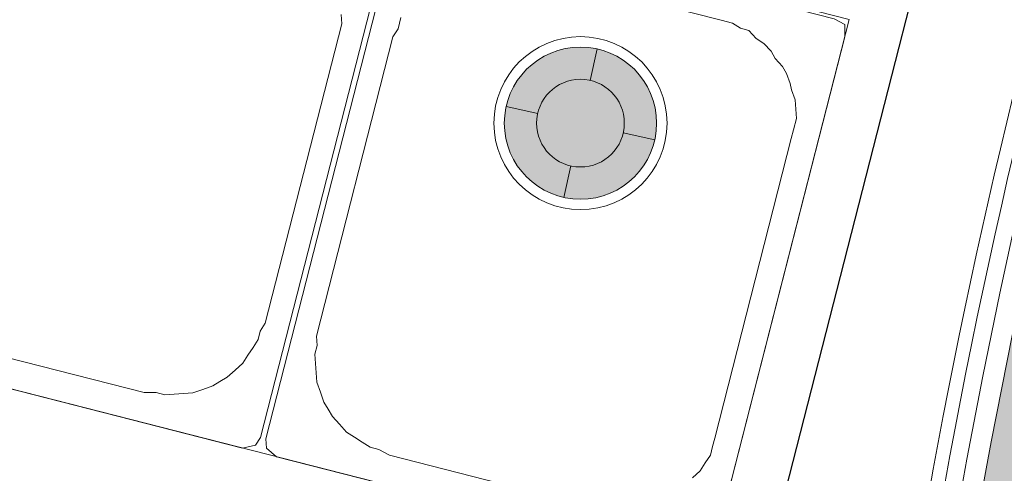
# Model space of a CAD drawing. Header units: millimetres. Extents: x -125266 to 274256, y -711690 to -301689.
# Tile 242 of 256: x -58588 to -58019, y -349720 to -349458. Entities that reach past the tile are written whole.
import ezdxf

# ---------------------------------------------------------------- set-up
doc = ezdxf.new("R2010")
doc.units = ezdxf.units.MM
for name, color, linetype, lineweight in [('AD Wall', 8, 'Continuous', 15), ('ARCH', 7, 'Continuous', 0), ('Equipment', 8, 'Continuous', 0), ('Finished Line', 7, 'Continuous', 0), ('Legend', 5, 'Continuous', 0), ('LIGHT', 173, 'Continuous', 5), ('MEPTEK-TEXT1', 7, 'Continuous', 30), ('Plaster Line', 7, 'Continuous', 0), ('S-COLS', 52, 'Continuous', 9)]:
    doc.layers.add(name, color=color, linetype=linetype, lineweight=lineweight)
doc.layers.add('Light Equipment', color=8, linetype='Continuous')
doc.styles.get("Standard").update_dxf_attribs({"font": 'ARIALN.TTF'})

# ---------------------------------------------------------------- blocks, each defined once
blk = doc.blocks.new('A$Cd8c23d55')
at = {"layer": 'LIGHT'}
h = blk.add_hatch(color=20, dxfattribs=at)
h.dxf.hatch_style = 1
h.set_gradient(color1=(255, 63, 0), one_color=1, tint=1, name='SPHERICAL')
edge = h.paths.add_edge_path()
edge.add_arc((50, 50), 44, 0, 360)
for p, q in [((50, 75.33268260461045), (50, 94)), ((24.66731739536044, 50), (6, 50)), ((75.33268260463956, 50), (94, 50)), ((50, 24.66731739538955), (50, 6))]:
    blk.add_line(p, q, dxfattribs=at)
for radius in [50, 44, 25.33268260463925]:
    blk.add_circle((50, 50), radius, dxfattribs=at)
blk = doc.blocks.new('A$C1555f11b')
at = {"layer": 'Equipment', "lineweight": 30}
blk.add_lwpolyline([(198.0435359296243, 948.387286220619), (-4.624212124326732e-11, 173.2880939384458), (581.3243942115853, 24.75544199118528), (779.3679301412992, 799.8546342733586)], close=True, dxfattribs=at)
at = {"layer": 'Equipment', "lineweight": 0}
for points in [[(130.028271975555, 552.9153005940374), (649.3396581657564, 420.2274276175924), (568.4632403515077, 103.6947731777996), (49.15185416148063, 236.3826461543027), (130.028271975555, 552.9153005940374), (49.15185416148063, 236.3826461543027), (568.4632403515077, 103.6947731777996), (649.3396581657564, 420.2274276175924)], [(385.5841985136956, 477.0814729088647), (385.6205163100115, 484.0971345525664), (379.4473173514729, 487.4306674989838), (137.8500785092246, 549.1605363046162), (130.8344168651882, 549.1968541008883), (127.5008839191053, 543.0236551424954), (51.25801087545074, 244.6256840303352), (51.64292442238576, 239.2586299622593), (57.39489203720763, 234.2764894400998), (298.9921308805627, 172.5466206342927), (306.4290238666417, 174.1589104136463), (309.3413254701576, 178.6835017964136), (385.5841985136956, 477.0814729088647), (309.3413254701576, 178.6835017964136), (306.4290238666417, 174.1589104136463), (298.9921308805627, 172.5466206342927), (57.39489203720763, 234.2764894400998), (51.64292442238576, 239.2586299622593), (51.25801087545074, 244.6256840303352), (127.5008839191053, 543.0236551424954), (130.8344168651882, 549.1968541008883), (137.8500785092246, 549.1605363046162), (379.4473173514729, 487.4306674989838), (385.6205163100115, 484.0971345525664)], [(388.7289555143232, 476.2779644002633), (392.0624884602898, 482.451163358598), (399.0781501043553, 482.4148455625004), (640.6753889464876, 420.6849767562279), (646.848587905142, 417.3514438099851), (646.8122701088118, 410.3357821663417), (570.5693970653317, 111.9378110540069), (567.657095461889, 107.4132196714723), (560.2202024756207, 105.8009298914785), (318.6229636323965, 167.5307986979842), (312.8709960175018, 172.5129392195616), (312.4860824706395, 177.879993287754), (388.7289555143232, 476.2779644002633), (312.4860824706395, 177.879993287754), (312.8709960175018, 172.5129392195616), (318.6229636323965, 167.5307986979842), (560.2202024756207, 105.8009298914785), (567.657095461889, 107.4132196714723), (570.5693970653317, 111.9378110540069), (646.8122701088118, 410.3357821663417), (646.848587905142, 417.3514438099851), (640.6753889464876, 420.6849767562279), (399.0781501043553, 482.4148455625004), (392.0624884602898, 482.451163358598)]]:
    blk.add_lwpolyline(points, close=True, dxfattribs=at)
for points in [[(122.6056857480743, 235.1770055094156), (242.2059640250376, 204.6182560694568), (249.2216256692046, 204.5819382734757), (254.1674483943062, 203.3182442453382), (259.534502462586, 203.7031577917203), (264.9015565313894, 204.0880713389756), (270.2686105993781, 204.4729848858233), (276.0568960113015, 206.5065060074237), (281.8451814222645, 208.5400271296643), (285.9848592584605, 210.9947795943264), (290.1245370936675, 213.4495320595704), (294.6854462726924, 217.5528920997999), (299.24635545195, 221.6562521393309), (302.1586570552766, 226.18084352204), (305.070958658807, 230.7054349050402), (307.9832602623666, 235.2300262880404), (309.2469542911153, 240.1758490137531), (312.1592558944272, 244.7004403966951), (356.3885468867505, 417.8042357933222), (312.1592558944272, 244.7004403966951), (309.2469542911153, 240.1758490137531), (307.9832602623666, 235.2300262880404), (305.070958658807, 230.7054349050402), (302.1586570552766, 226.18084352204), (299.24635545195, 221.6562521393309), (294.6854462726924, 217.5528920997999), (290.1245370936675, 213.4495320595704), (285.9848592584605, 210.9947795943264), (281.8451814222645, 208.5400271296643), (276.0568960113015, 206.5065060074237), (270.2686105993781, 204.4729848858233), (264.9015565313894, 204.0880713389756), (259.534502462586, 203.7031577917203), (254.1674483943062, 203.3182442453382), (249.2216256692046, 204.5819382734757), (242.2059640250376, 204.6182560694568), (122.6056857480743, 235.1770055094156)], [(356.0036333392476, 423.1712898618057), (356.3885468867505, 417.8042357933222), (356.0036333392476, 423.1712898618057)], [(455.8643169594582, 450.3432101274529), (575.4645952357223, 419.7844606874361), (582.0590255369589, 418.0995353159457), (586.5836169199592, 415.1872337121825), (591.5294396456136, 413.9235396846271), (595.6327996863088, 409.3626305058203), (600.1573910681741, 406.4503289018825), (604.2607511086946, 401.8894197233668), (606.7155035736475, 397.7497418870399), (610.8188636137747, 393.1888327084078), (613.2736160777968, 389.0491548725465), (615.3071372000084, 383.2608694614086), (616.1132820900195, 379.5424229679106), (618.1468032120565, 373.7541375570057), (618.531716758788, 368.3870834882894), (618.916630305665, 363.0200294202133), (617.2317049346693, 356.425599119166), (615.9680109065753, 351.479776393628), (571.7387199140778, 178.37598099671), (570.4750258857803, 173.4301582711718), (569.211331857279, 168.4843355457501), (566.299030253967, 163.9597441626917), (563.3867286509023, 159.4351527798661), (558.8258194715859, 155.3317927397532)], [(503.4340356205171, 137.8725653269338), (383.833757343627, 168.4313147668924), (377.6605583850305, 171.7648477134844), (372.7147356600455, 173.0285417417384), (368.1901442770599, 175.9408433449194), (363.6655528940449, 178.8531449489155), (359.1409615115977, 181.765446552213), (355.0376014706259, 186.3263557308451), (350.9342414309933, 190.8872649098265), (348.479488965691, 195.0269427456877), (346.0247365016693, 199.1666205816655), (343.9912153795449, 204.9549059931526), (341.9576942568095, 210.7431914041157), (341.5727807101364, 216.1102454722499), (341.1878671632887, 221.4772995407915), (340.802953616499, 226.8443536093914), (342.0666476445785, 231.7901763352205), (341.6817340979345, 237.1572304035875), (385.9110250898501, 410.261025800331), (341.6817340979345, 237.1572304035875), (342.0666476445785, 231.7901763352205), (340.802953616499, 226.8443536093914), (341.1878671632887, 221.4772995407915), (341.5727807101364, 216.1102454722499), (341.9576942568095, 210.7431914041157), (343.9912153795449, 204.9549059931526), (346.0247365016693, 199.1666205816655), (348.479488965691, 195.0269427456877), (350.9342414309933, 190.8872649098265), (355.0376014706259, 186.3263557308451), (359.1409615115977, 181.765446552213), (363.6655528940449, 178.8531449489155), (368.1901442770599, 175.9408433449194), (372.7147356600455, 173.0285417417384), (377.6605583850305, 171.7648477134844), (383.833757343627, 168.4313147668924), (503.4340356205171, 137.8725653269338)], [(558.8258194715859, 155.3317927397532), (563.3867286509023, 159.4351527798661), (566.299030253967, 163.9597441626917), (569.211331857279, 168.4843355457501), (570.4750258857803, 173.4301582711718), (571.7387199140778, 178.37598099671), (615.9680109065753, 351.479776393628), (617.2317049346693, 356.425599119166), (618.916630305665, 363.0200294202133), (618.531716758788, 368.3870834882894), (618.1468032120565, 373.7541375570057), (616.1132820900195, 379.5424229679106), (615.3071372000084, 383.2608694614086), (613.2736160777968, 389.0491548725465), (610.8188636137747, 393.1888327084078), (606.7155035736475, 397.7497418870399), (604.2607511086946, 401.8894197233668), (600.1573910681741, 406.4503289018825), (595.6327996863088, 409.3626305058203), (591.5294396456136, 413.9235396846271), (586.5836169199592, 415.1872337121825), (582.0590255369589, 418.0995353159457), (575.4645952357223, 419.7844606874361), (455.8643169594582, 450.3432101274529)], [(390.5082520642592, 421.3800474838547), (388.8233266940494, 414.7856171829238), (385.9110250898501, 410.261025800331), (388.8233266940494, 414.7856171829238), (390.5082520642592, 421.3800474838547)]]:
    blk.add_lwpolyline(points, dxfattribs=at)
blk = doc.blocks.new('ARCH')
at = {"layer": 'Legend', "ltscale": 15}
h = blk.add_hatch(dxfattribs=at)
h.set_pattern_fill('SACNCR', color=8, scale=25, style=0)
h.set_pattern_definition([(45, (7.275957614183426e-12, 0), (-42.09495056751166, 42.09495056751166), []), (45, (42.09500000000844, 0), (-42.09495056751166, 42.09495056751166), [0, -59.53125])])
h.paths.add_polyline_path([(-61250.0878405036, -341786.991302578), (-61250.0878405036, -342091.0795393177), (-61250.08347718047, -342091.0795400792), (-61250.09220382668, -342141.0795393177), (-61250.08784050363, -344307.9437217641), (-61181.17636021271, -344307.9437217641), (-61181.17635837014, -344307.9170624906), (-61169.14581468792, -344307.917891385), (-60630.75290619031, -344307.9437238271), (-60630.79507556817, -344919.9855284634), (-60630.79590446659, -344932.0160721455), (-61250.08784050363, -344932.0160721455), (-61250.0878405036, -351457.0548609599), (-61395.16861010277, -351457.0548609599), (-61395.17441904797, -351557.0548609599), (-60383.16262214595, -351557.0548609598), (-60383.16262214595, -352683.6964680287), (-61393.16090940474, -352683.6964680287), (-61393.17836269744, -352783.6964680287), (-60283.16262214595, -352783.6964680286), (-60283.16262214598, -351457.0548609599), (-61150.0878405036, -351457.0548609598), (-61150.0878405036, -346631.9913025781), (-57589.31575361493, -346631.9913025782), (-57474.43896814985, -346517.1145171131), (-57545.14964626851, -346446.4038389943), (-57630.73710985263, -346531.9913025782), (-57700.73710985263, -346531.9913025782), (-57700.73710985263, -346581.9913025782), (-58200.73710985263, -346581.9913025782), (-58200.73710985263, -346531.9913025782), (-58300.73710985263, -346531.9913025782), (-58300.73710985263, -346581.9913025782), (-58800.73710985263, -346581.9913025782), (-58800.73710985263, -346531.9913025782), (-58980.7959044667, -346531.9913025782), (-58980.7959044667, -346426.032961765), (-59030.7959044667, -346426.032961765), (-59030.7959044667, -346026.032961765), (-58980.7959044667, -346026.032961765), (-58980.7959044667, -345956.032961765), (-59080.7959044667, -345956.032961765), (-59080.7959044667, -346531.9913025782), (-61150.08784050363, -346531.9913025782), (-61150.0878405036, -345032.0160721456), (-60530.79590446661, -345032.0160721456), (-60530.79590446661, -344606.991302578), (-59080.7959044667, -344606.991302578), (-59080.7959044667, -345032.0329617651), (-58980.7959044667, -345032.0329617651), (-58980.7959044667, -344506.991302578), (-60530.79590446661, -344506.9913025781), (-60530.79590446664, -344207.943721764), (-61150.0878405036, -344207.943721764), (-61150.0878405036, -341886.991302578), (-56700.0878405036, -341886.991302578), (-56700.0878405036, -344932.0329617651), (-58020.79590446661, -344932.0329617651), (-58020.79590446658, -345032.0329617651), (-56700.0878405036, -345032.0329617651), (-56700.08784050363, -345601.3420332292), (-56785.71696327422, -345686.971156), (-56715.00628515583, -345757.6818341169), (-56600.0878405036, -345642.7633894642), (-56600.08784050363, -341886.9913025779), (-51541.43157248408, -341886.9913025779), (-51541.43157248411, -345439.4115019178, 0.002964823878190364), (-51441.43157248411, -345409.7250183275), (-51441.43157248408, -341886.9913025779), (-47645.92716897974, -341886.991302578), (-47645.92716897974, -344723.1806520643), (-47445.92716897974, -344723.1806520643), (-47445.92716897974, -344623.1806520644), (-47545.92716897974, -344623.1806520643), (-47545.92716897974, -341886.991302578), (-45935.92716897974, -341886.991302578), (-45935.92716897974, -344623.1806520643), (-46521.92716897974, -344623.1806520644), (-46521.92716897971, -344723.1806520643), (-45835.92716897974, -344723.1806520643), (-45835.92716897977, -341786.991302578), (-45958.87599125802, -341786.991302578), (-45958.87604145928, -341787.8586494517), (-46008.87604137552, -341787.8557554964)])
h = blk.add_hatch(dxfattribs=at)
h.set_pattern_fill('SACNCR', color=8, scale=25, style=0)
h.set_pattern_definition([(45, (2.91038304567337e-11, 0), (-42.09495056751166, 42.09495056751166), []), (45, (42.09500000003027, 0), (-42.09495056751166, 42.09495056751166), [0, -59.53125])])
h.paths.add_polyline_path([(-61250.08784050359, -341786.991302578), (-61250.0878405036, -342091.0795393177), (-61250.08347718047, -342091.0795400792), (-61250.09220382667, -342141.0795393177), (-61250.08784050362, -344307.9437217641), (-61181.1763602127, -344307.9437217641), (-61181.17635837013, -344307.9170624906), (-61169.14581468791, -344307.917891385), (-60630.7529061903, -344307.9437238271), (-60630.79507556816, -344919.9855284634), (-60630.79590446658, -344932.0160721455), (-61250.08784050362, -344932.0160721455), (-61250.08784050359, -351457.0548609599), (-61395.16861010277, -351457.0548609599), (-61395.17441904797, -351557.0548609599), (-60383.16262214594, -351557.0548609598), (-60383.16262214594, -352683.6964680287), (-61393.16090940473, -352683.6964680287), (-61393.17836269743, -352783.6964680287), (-60283.16262214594, -352783.6964680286), (-60283.16262214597, -351457.0548609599), (-61150.08784050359, -351457.0548609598), (-61150.08784050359, -346631.9913025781), (-57589.31575361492, -346631.9913025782), (-57474.43896814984, -346517.1145171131), (-57545.1496462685, -346446.4038389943), (-57630.73710985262, -346531.9913025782), (-57700.73710985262, -346531.9913025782), (-57700.73710985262, -346581.9913025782), (-58200.73710985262, -346581.9913025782), (-58200.73710985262, -346531.9913025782), (-58300.73710985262, -346531.9913025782), (-58300.73710985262, -346581.9913025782), (-58800.73710985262, -346581.9913025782), (-58800.73710985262, -346531.9913025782), (-58980.79590446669, -346531.9913025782), (-58980.79590446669, -346426.032961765), (-59030.79590446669, -346426.032961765), (-59030.79590446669, -346026.032961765), (-58980.79590446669, -346026.032961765), (-58980.79590446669, -345956.032961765), (-59080.79590446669, -345956.032961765), (-59080.79590446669, -346531.9913025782), (-61150.08784050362, -346531.9913025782), (-61150.08784050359, -345032.0160721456), (-60530.79590446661, -345032.0160721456), (-60530.79590446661, -344606.991302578), (-59080.79590446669, -344606.991302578), (-59080.79590446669, -345032.0329617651), (-58980.79590446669, -345032.0329617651), (-58980.79590446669, -344506.991302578), (-60530.79590446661, -344506.9913025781), (-60530.79590446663, -344207.943721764), (-61150.08784050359, -344207.943721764), (-61150.08784050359, -341886.991302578), (-56700.08784050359, -341886.991302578), (-56700.08784050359, -344932.0329617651), (-58020.79590446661, -344932.0329617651), (-58020.79590446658, -345032.0329617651), (-56700.08784050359, -345032.0329617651), (-56700.08784050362, -345601.3420332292), (-56785.71696327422, -345686.971156), (-56715.00628515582, -345757.6818341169), (-56600.08784050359, -345642.7633894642), (-56600.08784050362, -341886.9913025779), (-51541.43157248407, -341886.9913025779), (-51541.4315724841, -345439.4115019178, 0.002964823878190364), (-51441.4315724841, -345409.7250183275), (-51441.43157248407, -341886.9913025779), (-47645.92716897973, -341886.991302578), (-47645.92716897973, -344723.1806520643), (-47445.92716897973, -344723.1806520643), (-47445.92716897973, -344623.1806520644), (-47545.92716897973, -344623.1806520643), (-47545.92716897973, -341886.991302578), (-45935.92716897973, -341886.991302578), (-45935.92716897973, -344623.1806520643), (-46521.92716897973, -344623.1806520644), (-46521.9271689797, -344723.1806520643), (-45835.92716897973, -344723.1806520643), (-45835.92716897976, -341786.991302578), (-45958.87599125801, -341786.991302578), (-45958.87604145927, -341787.8586494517), (-46008.87604137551, -341787.8557554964)])
at = {"layer": 'Legend'}
h = blk.add_hatch(dxfattribs=at)
h.set_pattern_fill('STARS', color=8, scale=10)
h.set_pattern_definition([(0, (0, 0), (0, 54.9926), [31.75, -31.75]), (59.99999999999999, (0, 0), (-47.62498862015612, 27.4963), [31.75, -31.75]), (120, (15.875, 27.4963), (-47.62498862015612, -27.49629999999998), [31.75, -31.75])])
edge = h.paths.add_edge_path()
edge.add_arc((-54302.69078475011, -350408.010109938), 3690.308011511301, 160.8362828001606, 191.6626896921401, ccw=False)
edge.add_arc((-60350.3395337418, -348256.158833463), 2729.002825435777, 339.8420642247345, 374.0848433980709)
edge.add_line((-57703.38028815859, -347592.0329617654), (-57806.60356420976, -347592.0329617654))
edge.add_arc((-60350.33953374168, -348256.158833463), 2629.002825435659, -20.17654206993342, 14.632315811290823, ccw=False)
edge.add_arc((-54302.69078475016, -350408.0101099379), 3790.308011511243, 160.8229571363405, 191.1240204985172)
edge.add_arc((-59222.41694820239, -351398.7755493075), 1228.352180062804, -57.450295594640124, 12.195579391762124, ccw=False)
edge.add_line((-58561.52533153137, -352434.1843329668), (-60283.16262214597, -352434.1843329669))
edge.add_line((-60283.16262214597, -352434.1843329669), (-60283.16262214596, -352534.1843329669))
edge.add_line((-60283.16262214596, -352534.1843329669), (-58536.26985047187, -352534.1843329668))
edge.add_arc((-59548.39312786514, -350742.8050984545), 2057.530823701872, 299.4663030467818, 300.8075172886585)
edge.add_arc((-59222.41694820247, -351398.7755493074), 1328.35218006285, 303.222831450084, 370.6183867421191)
h = blk.add_hatch(dxfattribs=at)
h.set_pattern_fill('STARS', color=8, scale=10)
h.set_pattern_definition([(0, (0, 0), (0, 54.9926), [31.75, -31.75]), (59.99999999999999, (0, 0), (-47.62498862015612, 27.4963), [31.75, -31.75]), (120, (15.875, 27.49629999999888), (-47.62498862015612, -27.49629999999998), [31.74999999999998, -31.74999999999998])])
h.paths.add_polyline_path([(-57916.81111638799, -351154.0043781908, -0.1353226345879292), (-57788.49830051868, -349196.5980484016, 0.150534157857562), (-57703.38028815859, -347592.0329617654), (-57806.60356420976, -347592.0329617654, -0.1530610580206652), (-57882.66726640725, -349162.9385405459, 0.1329891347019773), (-58021.78597942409, -351139.286907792, -0.3136008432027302), (-58561.52533153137, -352434.1843329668), (-60253.16262214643, -352434.1843329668), (-60253.16262214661, -352534.1843329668), (-58536.26985047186, -352534.1843329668, 0.00585221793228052), (-58494.61728232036, -352510.0033210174, 0.302849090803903)])
at = {"layer": 'AD Wall', "lineweight": 0}
for points in [[(-58014.93553351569, -351173.3033526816, -0.1353190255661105), (-57882.66726640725, -349162.9385405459, 0.1530610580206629), (-57806.60356420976, -347592.0329617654)], [(-58014.93553351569, -351173.3033526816, -0.1353190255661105), (-57882.66726640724, -349162.9385405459, 0.1530610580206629), (-57806.60356420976, -347592.0329617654)]]:
    blk.add_lwpolyline(points, format="xyb", dxfattribs=at)
at = {"layer": 'Finished Line', "color": 8}
for points in [[(-58051.16775800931, -351145.3524210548, -0.1330254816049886), (-57910.91612660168, -349152.8355462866, 0.1569199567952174), (-57845.74276762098, -347562.0329617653)], [(-58027.02425808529, -351222.2782193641, -0.1383732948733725), (-57903.38318035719, -349155.5299117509, 0.155880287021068), (-57835.24609213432, -347570.0329617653)], [(-58027.02425808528, -351222.2782193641, -0.1383732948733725), (-57903.38318035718, -349155.5299117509, 0.155880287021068), (-57835.24609213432, -347570.0329617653)], [(-58051.1677580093, -351145.3524210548, -0.1330254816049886), (-57910.91612660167, -349152.8355462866, 0.1558871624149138), (-57842.96405367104, -347572.1384473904)]]:
    blk.add_lwpolyline(points, format="xyb", dxfattribs=at)
at = {"layer": 'Light Equipment', "lineweight": 0}
for points in [[(-58560.07464428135, -348929.9656615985), (-58758.11818021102, -349705.0648538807), (-58176.79378599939, -349853.5975058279), (-57978.75025006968, -349078.4983135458)], [(-58628.08990823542, -349325.437647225), (-58108.77852204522, -349458.1255202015), (-58189.65493985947, -349774.6581746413), (-58708.9663260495, -349641.9703016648), (-58628.08990823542, -349325.437647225), (-58708.9663260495, -349641.9703016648), (-58189.65493985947, -349774.6581746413), (-58108.77852204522, -349458.1255202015)], [(-58372.53398169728, -349401.2714749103), (-58372.49766390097, -349394.2558132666), (-58378.67086285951, -349390.9222803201), (-58620.26810170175, -349329.1924115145), (-58627.28376334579, -349329.1560937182), (-58630.61729629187, -349335.3292926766), (-58706.86016933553, -349633.7272637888), (-58706.47525578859, -349639.0943178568), (-58700.72328817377, -349644.076458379), (-58459.12604933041, -349705.8063271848), (-58451.68915634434, -349704.1940374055), (-58448.77685474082, -349699.6694460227), (-58372.53398169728, -349401.2714749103), (-58448.77685474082, -349699.6694460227), (-58451.68915634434, -349704.1940374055), (-58459.12604933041, -349705.8063271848), (-58700.72328817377, -349644.076458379), (-58706.47525578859, -349639.0943178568), (-58706.86016933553, -349633.7272637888), (-58630.61729629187, -349335.3292926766), (-58627.28376334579, -349329.1560937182), (-58620.26810170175, -349329.1924115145), (-58378.67086285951, -349390.9222803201), (-58372.49766390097, -349394.2558132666)], [(-58369.38922469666, -349402.0749834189), (-58366.05569175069, -349395.9017844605), (-58359.04003010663, -349395.9381022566), (-58117.44279126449, -349457.6679710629), (-58111.26959230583, -349461.0015040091), (-58111.30591010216, -349468.0171656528), (-58187.54878314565, -349766.4151367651), (-58190.46108474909, -349770.9397281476), (-58197.89797773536, -349772.5520179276), (-58439.49521657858, -349710.8221491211), (-58445.24718419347, -349705.8400085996), (-58445.63209774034, -349700.4729545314), (-58369.38922469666, -349402.0749834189), (-58445.63209774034, -349700.4729545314), (-58445.24718419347, -349705.8400085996), (-58439.49521657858, -349710.8221491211), (-58197.89797773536, -349772.5520179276), (-58190.46108474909, -349770.9397281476), (-58187.54878314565, -349766.4151367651), (-58111.30591010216, -349468.0171656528), (-58111.26959230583, -349461.0015040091), (-58117.44279126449, -349457.6679710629), (-58359.04003010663, -349395.9381022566), (-58366.05569175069, -349395.9017844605)]]:
    blk.add_lwpolyline(points, close=True, dxfattribs=at)
for points in [[(-58635.51249446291, -349643.1759423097), (-58515.91221618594, -349673.7346917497), (-58508.89655454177, -349673.7710095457), (-58503.95073181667, -349675.0347035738), (-58498.58367774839, -349674.6497900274), (-58493.21662367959, -349674.2648764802), (-58487.8495696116, -349673.8799629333), (-58482.06128419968, -349671.8464418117), (-58476.27299878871, -349669.8129206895), (-58472.13332095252, -349667.3581682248), (-58467.99364311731, -349664.9034157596), (-58463.43273393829, -349660.8000557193), (-58458.87182475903, -349656.6966956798), (-58455.9595231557, -349652.1721042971), (-58453.04722155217, -349647.6475129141), (-58450.13491994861, -349643.1229215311), (-58448.87122591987, -349638.1770988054), (-58445.95892431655, -349633.6525074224), (-58401.72963332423, -349460.5487120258), (-58445.95892431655, -349633.6525074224), (-58448.87122591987, -349638.1770988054), (-58450.13491994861, -349643.1229215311), (-58453.04722155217, -349647.6475129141), (-58455.9595231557, -349652.1721042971), (-58458.87182475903, -349656.6966956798), (-58463.43273393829, -349660.8000557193), (-58467.99364311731, -349664.9034157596), (-58472.13332095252, -349667.3581682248), (-58476.27299878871, -349669.8129206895), (-58482.06128419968, -349671.8464418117), (-58487.8495696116, -349673.8799629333), (-58493.21662367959, -349674.2648764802), (-58498.58367774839, -349674.6497900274), (-58503.95073181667, -349675.0347035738), (-58508.89655454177, -349673.7710095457), (-58515.91221618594, -349673.7346917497), (-58635.51249446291, -349643.1759423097)], [(-58402.11454687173, -349455.1816579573), (-58401.72963332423, -349460.5487120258), (-58402.11454687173, -349455.1816579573)], [(-58302.25386325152, -349428.0097376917), (-58182.65358497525, -349458.5684871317), (-58176.05915467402, -349460.2534125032), (-58171.53456329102, -349463.1657141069), (-58166.58874056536, -349464.4294081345), (-58162.48538052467, -349468.9903173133), (-58157.9607891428, -349471.9026189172), (-58153.85742910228, -349476.4635280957), (-58151.40267663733, -349480.6032059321), (-58147.2993165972, -349485.1641151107), (-58144.84456413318, -349489.3037929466), (-58142.81104301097, -349495.0920783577), (-58142.00489812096, -349498.8105248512), (-58139.97137699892, -349504.5988102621), (-58139.58646345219, -349509.9658643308), (-58139.20154990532, -349515.3329183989), (-58140.88647527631, -349521.9273486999), (-58142.1501693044, -349526.8731714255), (-58186.3794602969, -349699.9769668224), (-58187.6431543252, -349704.9227895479), (-58188.9068483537, -349709.8686122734), (-58191.81914995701, -349714.3932036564), (-58194.73145156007, -349718.9177950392), (-58199.29236073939, -349723.0211550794)], [(-58254.68414459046, -349740.4803824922), (-58374.28442286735, -349709.9216330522), (-58380.45762182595, -349706.5881001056), (-58385.40344455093, -349705.3244060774), (-58389.92803593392, -349702.4121044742), (-58394.45262731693, -349699.4998028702), (-58398.97721869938, -349696.5875012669), (-58403.08057874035, -349692.0265920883), (-58407.18393877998, -349687.4656829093), (-58409.63869124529, -349683.3260050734), (-58412.09344370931, -349679.1863272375), (-58414.12696483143, -349673.398041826), (-58416.16048595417, -349667.609756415), (-58416.54539950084, -349662.2427023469), (-58416.93031304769, -349656.8756482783), (-58417.31522659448, -349651.5085942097), (-58416.0515325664, -349646.5627714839), (-58416.43644611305, -349641.1957174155), (-58372.20715512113, -349468.0919220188), (-58416.43644611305, -349641.1957174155), (-58416.0515325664, -349646.5627714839), (-58417.31522659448, -349651.5085942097), (-58416.93031304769, -349656.8756482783), (-58416.54539950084, -349662.2427023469), (-58416.16048595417, -349667.609756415), (-58414.12696483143, -349673.398041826), (-58412.09344370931, -349679.1863272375), (-58409.63869124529, -349683.3260050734), (-58407.18393877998, -349687.4656829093), (-58403.08057874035, -349692.0265920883), (-58398.97721869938, -349696.5875012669), (-58394.45262731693, -349699.4998028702), (-58389.92803593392, -349702.4121044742), (-58385.40344455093, -349705.3244060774), (-58380.45762182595, -349706.5881001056), (-58374.28442286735, -349709.9216330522), (-58254.68414459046, -349740.4803824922)], [(-58199.29236073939, -349723.0211550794), (-58194.73145156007, -349718.9177950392), (-58191.81914995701, -349714.3932036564), (-58188.9068483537, -349709.8686122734), (-58187.6431543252, -349704.9227895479), (-58186.3794602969, -349699.9769668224), (-58142.1501693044, -349526.8731714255), (-58140.88647527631, -349521.9273486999), (-58139.20154990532, -349515.3329183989), (-58139.58646345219, -349509.9658643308), (-58139.97137699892, -349504.5988102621), (-58142.00489812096, -349498.8105248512), (-58142.81104301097, -349495.0920783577), (-58144.84456413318, -349489.3037929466), (-58147.2993165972, -349485.1641151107), (-58151.40267663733, -349480.6032059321), (-58153.85742910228, -349476.4635280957), (-58157.9607891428, -349471.9026189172), (-58162.48538052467, -349468.9903173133), (-58166.58874056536, -349464.4294081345), (-58171.53456329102, -349463.1657141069), (-58176.05915467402, -349460.2534125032), (-58182.65358497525, -349458.5684871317), (-58302.25386325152, -349428.0097376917)], [(-58367.60992814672, -349456.9729003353), (-58369.29485351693, -349463.5673306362), (-58372.20715512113, -349468.0919220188), (-58369.29485351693, -349463.5673306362), (-58367.60992814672, -349456.9729003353)]]:
    blk.add_lwpolyline(points, dxfattribs=at)
at = {"layer": 'Plaster Line', "lineweight": 5}
blk.add_lwpolyline([(-58017.18185437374, -351220.4769142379, -0.1383904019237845), (-57893.9669124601, -349158.897629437, 0.1545916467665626), (-57822.18653323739, -347580.0329617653)], format="xyb", dxfattribs=at)
at = {"layer": 'Plaster Line', "color": 8, "lineweight": 5}
blk.add_lwpolyline([(-58017.18185437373, -351220.4769142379, -0.1383904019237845), (-57893.96691246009, -349158.897629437, 0.1545916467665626), (-57822.18653323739, -347580.0329617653)], format="xyb", dxfattribs=at)
at = {"layer": 'Equipment'}
blk.add_blockref('A$C1555f11b', (-58758.11818021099, -349878.3529478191), dxfattribs=at)

msp = doc.modelspace()

# ---------------------------------------------------------------- linework, layer by layer
at = {"layer": 'S-COLS'}
msp.add_arc((-57755.30351357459, -348906.3099088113), 1790.244956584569, 100.348343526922, 198.9668654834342, dxfattribs=at)

# ---------------------------------------------------------------- block references
at = {"layer": 'ARCH'}
msp.add_blockref('ARCH', (0, 0), dxfattribs=at)
at = {"layer": 'LIGHT', "rotation": 347.3464646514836}
msp.add_blockref('A$Cd8c23d55', (-58323.6629768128, -349555.8359086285), dxfattribs=at)

# ---------------------------------------------------------------- texts
at = {"layer": 'MEPTEK-TEXT1', "char_height": 350, "attachment_point": 1}
for s, insert, width in [('{\\fCalibri|b0|i0|c0|p34;\\H1.28571x;\\C1;GENERAL GUIDELINES-HVAC :\\P\\fArial Narrow|b0|i0|c0|p34;\\H0.88889x;\\C256;\\P\\fCalibri|b0|i0|c0|p34;\\C4;DUCTING :\\H0.875x;\\P\\pi-1050,l1050,t1050;\\C256;1.^IDUCTING SHALL BE IN ACCORDANCE WITH IS 655, GALVANIZED IRON SHEET TO BE USED FOR ALL DUCTING WORKS. THERMAL INSULATION ON DUCTS SHALL BE 19 MM THICK. CLOSED CELL CLASS “O” BS 476 PART 6-7 FM APPROVED NITRILE RUBBER ELASTOMERIC INSULATION THERMAL CONDUCTIVITY 0.033 WATTS PER METER-KELVIN (W/(M.K)) AT 0°C FOR AIR CONDITIONING DUCTING. \\P2.^ITHERMAL INSULATION ON KITCHEN EXHAUST DUCTING SHALL BE 80 MM THICK ALUMINUM FOIL FACED RESIN BONDED FIBRE GLASS WOOL OF DENSITY NOT LESS THAN 48 KG/M3.\\P3.^ITHERMAL INSULATION ON FRESH AIR, SUPPLY AIR AND RETURN AIR SHALL BE 19MM THICK CLOSED CELL ANTI-MICROBIAL CLASS “O” BS 476 AND PART 6 & 7 FM APPROVED NITRILE RUBBER ELASTOMERIC INSULATION THERMAL CONDUCTIVITY 0.033 WATTS PER METER-KELVIN (W/ (M\\fArial|b0|i0|c0|p34;.\\fCalibri|b0|i0|c0|p34;K)) AT 0°C.\\P4.^IAPPROPRIATE NUMBER OF TRAP DOORS SHALL BE PROVIDED IN KITCHEN EXHAUST DUCTING FOR OIL/GREASE CLEANING PURPOSE.\\P5.^IDUCTING INSTALLATION WITH RESPECT TO FRESH AIR INTAKE, KITCHEN EXHAUST OUT FROM LOCATION UP TO LOUVERS AT FAÇADE SHALL BE IN THE SCOPE OF CONCESSIONER INCLUDING AIR WASHER, EXHAUST FAN SECTION DRY SCRUBBER ETC.\\P6.^IEACH AND EVERY KITCHEN EXHAUST HOOD SHOULD BE EQUIPPED WITH UL LISTED, WET CHEMICAL BASED, MECHANICALLY OPERATED, AUTOMATIC FIRE SUPPRESSION SYSTEM. SEPARATE DRAWING TO BE SUBMITTED FOR HOOD SUPPRESSION SYSTEM.\\P7.^ISUPPORTING OF DUCTING TO BE DONE WITH USING ANGLE 50X 50 X 5MM AND TIE ROD OF SIZE MINIMUM 10 MM DIA/ AS PER DUCT SIZE.\\P8.^IPOST COMPLETION OF ONSITE WORK, CONCESSIONAIRE HAS TO SHARE TESTING AND COMMISSIONING REPORT WITH DIAL.\\P9.^IINTEGRATION WITH FIRE ALARM SYSTEM, SO THAT AHU GET SWITCHED OFF IN CASE OF ANY FIRE INCIDENT.\\P10.^IFOR EQUIPMENT PLACEMENT STRUCTURAL DETAILS TO BE APPROVED BY STRUCTURAL CONSULTANT AND SAME TO BE SHARE WITH DIAL.\\P11.^ITRAP DOOR WITH PROPER ACCESS TO BE PROVIDED FOR FILTER AND COPPER COIL CLEANING.\\P12.^IKITCHEN VENTILATION SHALL COMPLY TO NFPA 96 GUIDELINE.}', (-102876.1092228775, -301696.9008114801), 28043.42879176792), ('{\\fCalibri|b0|i0|c0|p34;\\H1.28571x;\\C1;CHILLED WATER PIPING:-\\H0.77778x;\\P\\pi-1050,l1050,t1050;\\C256;1.^ICHILLED WATER PIPING SHALL BE CONFIRMING TO IS:1239 PART I CLASS ‘C’ HEAVY AND FITTING SHALL BE CONFORMING TO ASTM A-105,3000LBS SOCKET WELD END (UP TO 50MM) & 1S:1239 PART-II HEAVY/ASTM A-234 WPB, GR.B BUTT WELD FITTING ( ABOVE 50NB PIPE SIZE)\\P2.^IPIPING CONNECTION SHOULD BE SOCKET WELDED UP TO 50NB SIZE AND SHALL BE BUTT WELD ABOVE 50NB PIPE SIZE. PIPE FLANGES SHOULD BE CONFIRMING TO ASTM A-105 # 150 SORF AND FLANGE DIMENSION SHOULD BE IN ACCORDANCE WITH ASME/ANSI B 16.5 (150 SORF), FITTING TO FITTING WELDING IS NOT ALLOWED. NOZZLE CONNECTIONS/THREDOLETS/WELDOLETS ARE NOT ALLOWED BY PUNCTURING THE PIPE. ONLY EQUAL/UNEQUAL TEE’S SHALL BE USED FOR BRANCH CONNECTION FROM HEADER. SOCKET WELD END TEE SHOULD BE USED FOR BRANCH CONNECTION (UP-TO -50NB PIPE SIZE) W.R.T TO PRESSURE GAUGE/TEMPERATURE GAUGE/AIR VENT/DRAIN POINT ETC.\\P3.^IPOST INSTALLATION CLEARANCE BY DIAL, CHW PIPING SHALL BE TESTED @15KGF/CM2 HYDROSTATICS PRESSURE FOR 24HRS HOLD TIME AND TESTING SHOULD BE WITNESSED TO DIAL TEAM.\\P4.^ITHERMAL INSULATION ON CHW AND CONDENSATE DRAIN PIPING LINE SHALL BE 25MM THICK. CLOSED CELL ANTI-MICROBIAL CLASS “O” BS 476 AND PART 6 & 7 FM APPROVED NITRILE RUBBER ELASTOMERIC INSULATION THERMAL CONDUCTIVITY 0.033 WATTS PER METER-KELVIN (W/ (M\\fArial|b0|i0|c0|p34;⋅\\fCalibri|b0|i0|c0|p34;K)) AT 0°C.\\P5.^ICONDENSATE DRAIN PIPING SHALL BE COMPLYING TO IS 4985 CLASS 3 UPVC PIPE. SOLVENT CEMENT COMPLYING WITH ASTM D2564 SHALL BE USED FOR JOINTS.\\P6.^IFOR CEILING SUSPENDED CHILLED WATER PIPE:  PIPE SHOULD BE HANGED WITH TIE ROD OF SIZE MINIMUM 10 MM DIA.}', (-102709.0243572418, -319968.0040576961), 24849.35390728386)]:
    msp.add_mtext(s, dxfattribs=dict(at, insert=insert, width=width))

doc.saveas('drawing.dxf')
